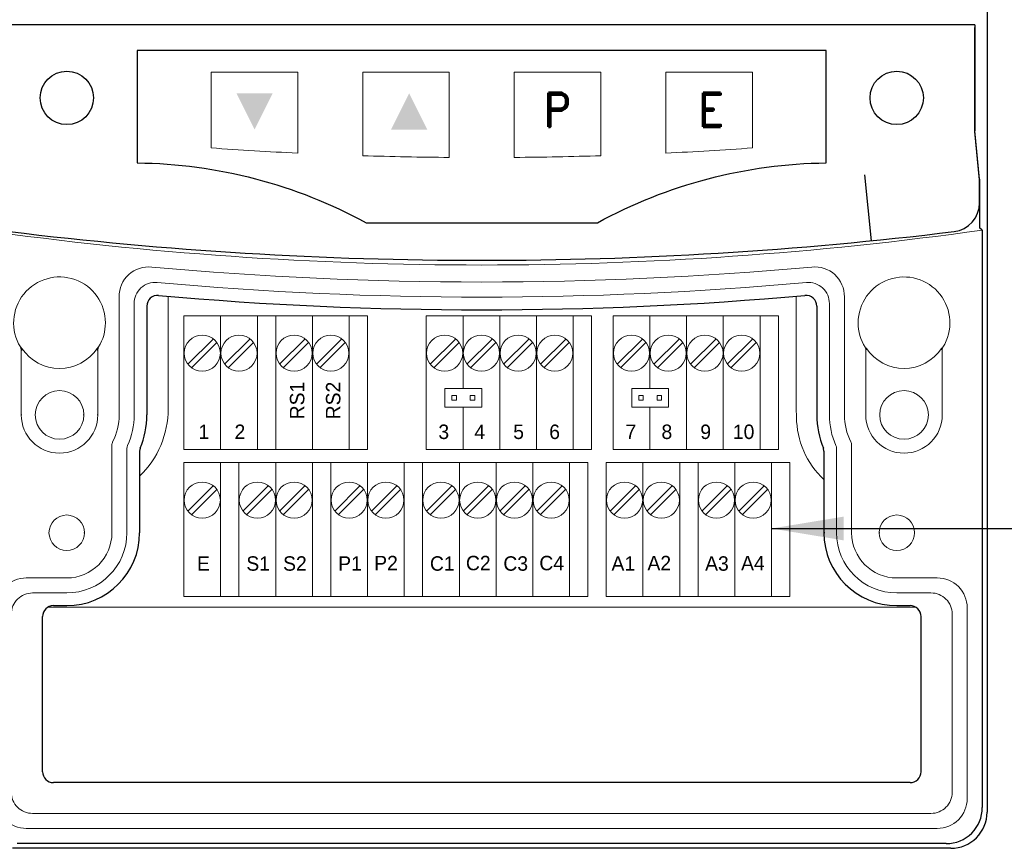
# Model space of a CAD drawing. Extents: x 0 to 501, y 0 to 279.
# Tile 3 of 12: x 37 to 71, y 42 to 71. Entities that reach past the tile are written whole.
import ezdxf
from ezdxf.enums import TextEntityAlignment as Align

# ---------------------------------------------------------------- set-up
doc = ezdxf.new("R2010")
doc.units = 0
doc.header["$LTSCALE"] = 0.5
doc.header["$MEASUREMENT"] = 0
doc.layers.get('Defpoints').update_dxf_attribs({"color": 104, "lineweight": 0})
doc.layers.add('COMPONENTS', color=5, linetype='Continuous', lineweight=15)
doc.layers.add('FINE', color=5, linetype='Continuous', lineweight=9)
doc.styles.add('ROMAND', font='romand', dxfattribs={"height": 1.8})
doc.dimstyles.get("Standard").update_dxf_attribs({"dimtxt": 0.18, "dimasz": 0.18, "dimexe": 0.18, "dimexo": 0.0625, "dimgap": 0.09, "dimtad": 0, "dimtih": 1, "dimtoh": 1, "dimdec": 4, "dimzin": 0, "dimdsep": 46, "dimtxsty": 'Standard', "dimcen": 0.09, "dimadec": 0, "dimazin": 0, "dimtfac": 1, "dimtdec": 4, "dimtofl": 0, "dimtmove": 0, "dimatfit": 3, "dimfxl": 0, "dimtolj": 1, "dimtzin": 0, "dimarcsym": 0})

# ---------------------------------------------------------------- blocks, each defined once
blk = doc.blocks.new('2 PIN HEADER-T')
for points in [[(1651.53, 167.57), (1651.53, 165.03), (1656.61, 165.03), (1656.61, 167.57)], [(1652.48, 166.62), (1652.48, 165.98), (1653.12, 165.98), (1653.12, 166.62)], [(1655.02, 166.62), (1655.02, 165.98), (1655.66, 165.98), (1655.66, 166.62)]]:
    blk.add_lwpolyline(points, close=True)
blk = doc.blocks.new('keypad 0.25')
blk.add_lwpolyline([(0, -5.968), (4.003, -5.968, -0.121781), (11.931, -3.896), (11.931, 0), (0, 0), (-11.931, 0), (-11.931, -3.896, -0.121781), (-4.003, -5.968), (0, -5.968)], format="xyb")
for points in [[(-7.246, -1.492), (-8.496, -1.492), (-7.871, -2.742)], [(-3.141, -2.742), (-1.891, -2.742), (-2.516, -1.492)]]:
    blk.add_solid(points)
at = {"layer": 'COMPONENTS', "color": 7}
for p, q in [((-9.375, -0.75), (-9.375, -3.38)), ((-6.375, -0.75), (-9.375, -0.75)), ((-6.375, -0.75), (-6.375, -3.559)), ((-4.125, -0.75), (-4.125, -3.649)), ((-1.125, -0.75), (-4.125, -0.75)), ((-1.125, -0.75), (-1.125, -3.708)), ((1.125, -0.75), (1.125, -3.708)), ((1.125, -0.75), (4.125, -0.75)), ((4.125, -0.75), (4.125, -3.649)), ((6.375, -0.75), (6.375, -3.559)), ((6.375, -0.75), (9.375, -0.75)), ((9.375, -0.75), (9.375, -3.38))]:
    blk.add_line(p, q, dxfattribs=at)
for start, end in [(265.92565, 267.2307), (272.7693, 274.07435), (268.2085, 269.51148), (270.48852, 271.7915)]:
    blk.add_arc((0, 128.235), 131.948, start, end, dxfattribs=at)
at = {"style": 'ROMAND'}
for s, p in [('P', (2.111, -2.646)), ('E', (7.466, -2.646))]:
    blk.add_text(s, height=1.176, dxfattribs=at).set_placement(p)

msp = doc.modelspace()

# ---------------------------------------------------------------- linework, layer by layer
at = {"color": 7}
for p, q in [((70.204, 92.358), (70.204, 43.051)), ((69.779, 70.32), (35.628, 70.32)), ((69.779, 70.32), (69.779, 66.649)), ((69.945, 64.976), (69.779, 66.649)), ((69.945, 64.976), (69.945, 63.296)), ((70.04, 63.213), (69.945, 63.296)), ((70.04, 63.213), (70.04, 43.215)), ((41.102, 60.579), (41.102, 56.815)), ((64.305, 60.579), (64.305, 56.815)), ((40.872, 55.658), (40.853, 55.563)), ((64.554, 55.563), (64.535, 55.658)), ((40.853, 55.563), (40.853, 52.733)), ((64.554, 55.563), (64.554, 52.733)), ((64.589, 52.733), (64.554, 52.733)), ((64.589, 52.733), (64.554, 52.733)), ((38.328, 50.207), (37.866, 50.207)), ((67.542, 50.207), (67.079, 50.207)), ((37.491, 44.454), (37.491, 49.833)), ((67.916, 49.833), (67.916, 44.454)), ((67.542, 44.079), (37.866, 44.079)), ((68.792, 41.967), (36.616, 41.967))]:
    msp.add_line(p, q, dxfattribs=at)
at = {"color": 7, "linetype": 'Continuous'}
for p, q in [((66.201, 62.846), (65.974, 65.132)), ((68.955, 41.803), (36.452, 41.803))]:
    msp.add_line(p, q, dxfattribs=at)
msp.add_lwpolyline([(35.463, 64.956), (35.463, 64.158, 0.37899), (36.341, 63.166, 0.060945), (69.066, 63.166, 0.37899), (69.945, 64.158), (69.945, 64.956), (69.779, 66.629), (69.779, 70.237)], format="xyb", dxfattribs=at)
for centre in [(38.331, 67.795), (67.076, 67.795)]:
    msp.add_circle(centre, 0.924, dxfattribs=at)
at = {"color": 7}
for centre, radius, start, end in [((41.477, 60.579), 0.375, 84.9097, 180.0155), ((52.704, 186.979), 126.523, 264.92453, 275.0755), ((63.93, 60.579), 0.375, 359.9844, 95.09), ((38.078, 56.816), 3.024, 337.4991, 359.9948), ((67.329, 56.816), 3.024, 180.0052, 202.5009), ((38.328, 52.733), 2.525, 270, 360), ((67.079, 52.733), 2.525, 180, 270), ((37.866, 49.833), 0.375, 89.9871, 180.0129), ((67.542, 49.833), 0.375, 359.9871, 90.0129), ((37.865, 44.454), 0.375, 179.9808, 270.0192), ((67.542, 44.454), 0.375, 269.9871, 0.0129), ((68.792, 43.214), 1.248, 269.9689, 0.031), ((68.956, 43.051), 1.248, 269.969, 0.031)]:
    msp.add_arc(centre, radius, start, end, dxfattribs=at)
at = {"layer": 'COMPONENTS'}
for p, q in [((42.387, 60.251), (42.387, 55.617)), ((43.659, 55.617), (43.659, 60.251)), ((43.659, 60.251), (43.659, 55.617)), ((44.931, 55.617), (44.931, 60.251)), ((45.567, 60.251), (45.567, 55.617)), ((46.839, 55.617), (46.839, 60.251)), ((46.839, 60.251), (46.839, 55.617)), ((48.111, 55.617), (48.111, 60.251)), ((50.782, 60.251), (50.782, 55.617)), ((52.054, 60.251), (52.054, 57.724)), ((52.054, 57.724), (52.054, 60.251)), ((53.326, 55.617), (53.326, 60.251)), ((53.326, 60.251), (53.326, 55.617)), ((54.598, 55.617), (54.598, 60.251)), ((54.598, 60.251), (54.598, 55.617)), ((55.87, 55.617), (55.87, 60.251)), ((57.254, 60.251), (57.254, 55.617)), ((58.526, 60.251), (58.526, 57.724)), ((58.526, 57.724), (58.526, 60.251)), ((59.798, 55.617), (59.798, 60.251)), ((59.798, 60.251), (59.798, 55.617)), ((61.07, 55.617), (61.07, 60.251)), ((61.07, 60.251), (61.07, 55.617)), ((62.342, 55.617), (62.342, 60.251)), ((43.398, 59.443), (42.522, 58.567)), ((44.67, 59.443), (43.794, 58.567)), ((46.578, 59.443), (45.702, 58.567)), ((47.85, 59.443), (46.974, 58.567)), ((51.794, 59.443), (50.917, 58.567)), ((53.066, 59.443), (52.189, 58.567)), ((54.338, 59.443), (53.461, 58.567)), ((55.61, 59.443), (54.733, 58.567)), ((58.265, 59.443), (57.389, 58.567)), ((59.537, 59.443), (58.661, 58.567)), ((60.809, 59.443), (59.933, 58.567)), ((62.081, 59.443), (61.205, 58.567)), ((43.524, 59.318), (42.647, 58.442)), ((44.796, 59.318), (43.919, 58.442)), ((46.704, 59.318), (45.827, 58.442)), ((47.976, 59.318), (47.099, 58.442)), ((51.919, 59.318), (51.043, 58.442)), ((53.191, 59.318), (52.315, 58.442)), ((54.463, 59.318), (53.587, 58.442)), ((55.735, 59.318), (54.859, 58.442)), ((58.39, 59.318), (57.514, 58.442)), ((59.662, 59.318), (58.786, 58.442)), ((60.934, 59.318), (60.058, 58.442)), ((62.207, 59.318), (61.33, 58.442)), ((52.054, 55.617), (52.054, 57.088)), ((52.054, 57.088), (52.054, 55.617)), ((58.526, 55.617), (58.526, 57.088)), ((58.526, 57.088), (58.526, 55.617)), ((43.659, 55.617), (42.387, 55.617)), ((44.931, 55.617), (43.659, 55.617)), ((46.839, 55.617), (45.567, 55.617)), ((48.111, 55.617), (46.839, 55.617)), ((52.054, 55.617), (50.782, 55.617)), ((53.326, 55.617), (52.054, 55.617)), ((54.598, 55.617), (53.326, 55.617)), ((55.87, 55.617), (54.598, 55.617)), ((58.526, 55.617), (57.254, 55.617)), ((59.798, 55.617), (58.526, 55.617)), ((61.07, 55.617), (59.798, 55.617)), ((62.342, 55.617), (61.07, 55.617)), ((42.387, 55.163), (43.659, 55.163)), ((42.387, 55.163), (42.387, 50.529)), ((43.659, 50.529), (43.659, 55.163)), ((44.295, 55.163), (45.567, 55.163)), ((44.295, 55.163), (44.295, 50.529)), ((45.567, 50.529), (45.567, 55.163)), ((45.567, 55.163), (46.839, 55.163)), ((45.567, 55.163), (45.567, 50.529)), ((46.839, 50.529), (46.839, 55.163)), ((47.475, 55.163), (48.747, 55.163)), ((47.475, 55.163), (47.475, 50.529)), ((48.747, 50.529), (48.747, 55.163)), ((48.747, 55.163), (50.019, 55.163)), ((48.747, 55.163), (48.747, 50.529)), ((50.019, 50.529), (50.019, 55.163)), ((50.655, 55.163), (51.927, 55.163)), ((50.655, 55.163), (50.655, 50.529)), ((51.927, 50.529), (51.927, 55.163)), ((51.927, 55.163), (53.199, 55.163)), ((51.927, 55.163), (51.927, 50.529)), ((53.199, 50.529), (53.199, 55.163)), ((53.199, 55.163), (54.471, 55.163)), ((53.199, 55.163), (53.199, 50.529)), ((54.471, 50.529), (54.471, 55.163)), ((54.471, 55.163), (55.743, 55.163)), ((54.471, 55.163), (54.471, 50.529)), ((55.743, 50.529), (55.743, 55.163)), ((57.015, 55.163), (58.287, 55.163)), ((57.015, 55.163), (57.015, 50.529)), ((58.287, 50.529), (58.287, 55.163)), ((58.287, 55.163), (59.559, 55.163)), ((58.287, 55.163), (58.287, 50.529)), ((59.559, 50.529), (59.559, 55.163)), ((60.195, 55.163), (61.467, 55.163)), ((60.195, 55.163), (60.195, 50.529)), ((61.467, 50.529), (61.467, 55.163)), ((61.467, 55.163), (62.739, 55.163)), ((61.467, 55.163), (61.467, 50.529)), ((62.739, 50.529), (62.739, 55.163)), ((43.398, 54.355), (42.522, 53.479)), ((43.524, 54.23), (42.647, 53.354)), ((45.306, 54.355), (44.43, 53.479)), ((45.432, 54.23), (44.555, 53.354)), ((46.578, 54.355), (45.702, 53.479)), ((46.704, 54.23), (45.827, 53.354)), ((48.486, 54.355), (47.61, 53.479)), ((48.612, 54.23), (47.735, 53.354)), ((49.758, 54.355), (48.882, 53.479)), ((49.884, 54.23), (49.007, 53.354)), ((51.667, 54.355), (50.79, 53.479)), ((51.792, 54.23), (50.915, 53.354)), ((52.939, 54.355), (52.062, 53.479)), ((53.064, 54.23), (52.187, 53.354)), ((54.211, 54.355), (53.334, 53.479)), ((54.336, 54.23), (53.459, 53.354)), ((55.483, 54.355), (54.606, 53.479)), ((55.608, 54.23), (54.731, 53.354)), ((58.027, 54.355), (57.15, 53.479)), ((58.152, 54.23), (57.276, 53.354)), ((59.299, 54.355), (58.422, 53.479)), ((59.424, 54.23), (58.548, 53.354)), ((61.207, 54.355), (60.33, 53.479)), ((61.332, 54.23), (60.456, 53.354)), ((62.479, 54.355), (61.602, 53.479)), ((62.604, 54.23), (61.728, 53.354)), ((43.659, 50.529), (42.387, 50.529)), ((45.567, 50.529), (44.295, 50.529)), ((46.839, 50.529), (45.567, 50.529)), ((48.747, 50.529), (47.475, 50.529)), ((50.019, 50.529), (48.747, 50.529)), ((51.927, 50.529), (50.655, 50.529)), ((53.199, 50.529), (51.927, 50.529)), ((54.471, 50.529), (53.199, 50.529)), ((55.743, 50.529), (54.471, 50.529)), ((58.287, 50.529), (57.015, 50.529)), ((59.559, 50.529), (58.287, 50.529)), ((61.467, 50.529), (60.195, 50.529)), ((62.739, 50.529), (61.467, 50.529))]:
    msp.add_line(p, q, dxfattribs=at)
for points in [[(42.387, 60.251), (42.387, 55.617), (43.659, 55.617), (43.659, 60.251)], [(42.387, 60.251), (42.387, 55.617), (48.747, 55.617), (48.747, 60.251)], [(43.659, 60.251), (43.659, 55.617), (44.931, 55.617), (44.931, 60.251)], [(44.931, 60.251), (44.931, 55.617), (45.567, 55.617), (45.567, 60.251)], [(45.567, 60.251), (45.567, 55.617), (46.839, 55.617), (46.839, 60.251)], [(46.839, 60.251), (46.839, 55.617), (48.111, 55.617), (48.111, 60.251)], [(48.111, 60.251), (48.111, 55.617), (48.747, 55.617), (48.747, 60.251)], [(50.782, 60.251), (50.782, 55.617), (55.87, 55.617), (55.87, 60.251)], [(50.782, 60.251), (50.782, 55.617), (56.506, 55.617), (56.506, 60.251)], [(53.326, 60.251), (53.326, 55.617), (54.598, 55.617), (54.598, 60.251)], [(54.598, 60.251), (54.598, 55.617), (55.87, 55.617), (55.87, 60.251)], [(55.87, 60.251), (55.87, 55.617), (56.506, 55.617), (56.506, 60.251)], [(57.254, 60.251), (57.254, 55.617), (62.342, 55.617), (62.342, 60.251)], [(57.254, 60.251), (57.254, 55.617), (62.978, 55.617), (62.978, 60.251)], [(62.342, 60.251), (62.342, 55.617), (62.978, 55.617), (62.978, 60.251)], [(42.387, 55.163), (42.387, 50.529), (43.659, 50.529), (43.659, 55.163)], [(42.387, 55.163), (42.387, 50.529), (50.655, 50.529), (50.655, 55.163)], [(43.659, 55.163), (43.659, 50.529), (44.295, 50.529), (44.295, 55.163)], [(44.295, 55.163), (44.295, 50.529), (45.567, 50.529), (45.567, 55.163)], [(45.567, 55.163), (45.567, 50.529), (46.839, 50.529), (46.839, 55.163)], [(46.839, 55.163), (46.839, 50.529), (47.475, 50.529), (47.475, 55.163)], [(47.475, 55.163), (47.475, 50.529), (48.747, 50.529), (48.747, 55.163)], [(48.747, 55.163), (48.747, 50.529), (50.019, 50.529), (50.019, 55.163)], [(50.019, 55.163), (50.019, 50.529), (50.655, 50.529), (50.655, 55.163)], [(50.655, 55.163), (50.655, 50.529), (55.743, 50.529), (55.743, 55.163)], [(50.655, 55.163), (50.655, 50.529), (51.927, 50.529), (51.927, 55.163)], [(50.655, 50.529), (50.655, 55.163), (56.379, 55.163), (56.379, 50.529)], [(51.927, 55.163), (51.927, 50.529), (53.199, 50.529), (53.199, 55.163)], [(53.199, 55.163), (53.199, 50.529), (54.471, 50.529), (54.471, 55.163)], [(54.471, 55.163), (54.471, 50.529), (55.743, 50.529), (55.743, 55.163)], [(55.743, 55.163), (55.743, 50.529), (56.379, 50.529), (56.379, 55.163)], [(57.015, 55.163), (57.015, 50.529), (58.287, 50.529), (58.287, 55.163)], [(57.015, 50.529), (57.015, 55.163), (63.375, 55.163), (63.375, 50.529)], [(58.287, 55.163), (58.287, 50.529), (59.559, 50.529), (59.559, 55.163)], [(59.559, 55.163), (59.559, 50.529), (60.195, 50.529), (60.195, 55.163)], [(60.195, 55.163), (60.195, 50.529), (61.467, 50.529), (61.467, 55.163)], [(61.467, 55.163), (61.467, 50.529), (62.739, 50.529), (62.739, 55.163)], [(62.739, 55.163), (62.739, 50.529), (63.375, 50.529), (63.375, 55.163)]]:
    msp.add_lwpolyline(points, close=True, dxfattribs=at)
for points in [[(52.054, 57.724), (52.054, 60.251), (50.782, 60.251), (50.782, 55.617), (52.054, 55.617), (52.054, 57.088)], [(52.054, 57.088), (52.054, 55.617), (53.326, 55.617), (53.326, 60.251), (52.054, 60.251), (52.054, 57.724)]]:
    msp.add_lwpolyline(points, dxfattribs=at)
for centre, start, end in [((43.023, 58.953), 0, 180), ((44.295, 58.953), 0, 180), ((46.203, 58.953), 0, 180), ((47.475, 58.953), 0, 180), ((51.418, 58.953), 0, 180), ((52.69, 58.953), 0, 180), ((53.962, 58.953), 0, 180), ((55.234, 58.953), 0, 180), ((57.89, 58.953), 0, 180), ((59.162, 58.953), 0, 180), ((60.434, 58.953), 0, 180), ((61.706, 58.953), 0, 180), ((43.023, 58.953), 180, 0), ((44.295, 58.953), 180, 0), ((46.203, 58.953), 180, 0), ((47.475, 58.953), 180, 0), ((51.418, 58.953), 180, 0), ((52.69, 58.953), 180, 0), ((53.962, 58.953), 180, 0), ((55.234, 58.953), 180, 0), ((57.89, 58.953), 180, 0), ((59.162, 58.953), 180, 0), ((60.434, 58.953), 180, 0), ((61.706, 58.953), 180, 0), ((43.023, 53.864), 0, 180), ((44.931, 53.864), 0, 180), ((46.203, 53.864), 0, 180), ((48.111, 53.864), 0, 180), ((49.383, 53.864), 0, 180), ((51.291, 53.864), 0, 180), ((52.563, 53.864), 0, 180), ((53.835, 53.864), 0, 180), ((55.107, 53.864), 0, 180), ((57.651, 53.864), 0, 180), ((58.923, 53.864), 0, 180), ((60.831, 53.864), 0, 180), ((62.103, 53.864), 0, 180), ((43.023, 53.864), 180, 0), ((44.931, 53.864), 180, 0), ((46.203, 53.864), 180, 0), ((48.111, 53.864), 180, 0), ((49.383, 53.864), 180, 0), ((51.291, 53.864), 180, 0), ((52.563, 53.864), 180, 0), ((53.835, 53.864), 180, 0), ((55.107, 53.864), 180, 0), ((57.651, 53.864), 180, 0), ((58.923, 53.864), 180, 0), ((60.831, 53.864), 180, 0), ((62.103, 53.864), 180, 0)]:
    msp.add_arc(centre, 0.626, start, end, dxfattribs=at)
at = {"layer": 'FINE', "color": 5}
for p, q in [((40.143, 56.815), (40.143, 60.904)), ((65.264, 60.904), (65.264, 56.815)), ((40.663, 60.668), (40.663, 56.815)), ((64.744, 56.815), (64.744, 60.668)), ((36.725, 59.17), (36.753, 59.071)), ((36.737, 59.162), (36.728, 59.168)), ((36.747, 59.156), (36.737, 59.162)), ((36.776, 59.112), (36.747, 59.156)), ((36.776, 59.056), (36.747, 59.156)), ((36.753, 59.071), (36.753, 56.815)), ((36.776, 59.056), (36.753, 59.071)), ((39.381, 59.112), (39.41, 59.156)), ((39.381, 59.056), (39.41, 59.156)), ((39.405, 59.071), (39.381, 59.056)), ((39.432, 59.17), (39.405, 59.071)), ((39.405, 59.071), (39.405, 56.815)), ((39.42, 59.162), (39.41, 59.156)), ((39.43, 59.168), (39.42, 59.162)), ((65.992, 59.151), (65.983, 59.156)), ((65.983, 59.156), (66.003, 59.089)), ((66.003, 59.089), (66.003, 56.815)), ((66.026, 59.074), (66.003, 59.089)), ((66.026, 59.112), (66.006, 59.142)), ((66.026, 59.074), (66.006, 59.142)), ((68.631, 59.112), (68.651, 59.142)), ((68.631, 59.074), (68.651, 59.142)), ((68.655, 59.089), (68.631, 59.074)), ((68.674, 59.156), (68.655, 59.089)), ((68.655, 59.089), (68.655, 56.815)), ((68.674, 59.156), (68.665, 59.151)), ((36.776, 56.815), (36.753, 56.815)), ((38.921, 56.815), (38.898, 56.815)), ((39.405, 56.815), (39.381, 56.815)), ((39.893, 52.733), (39.893, 55.77)), ((40.413, 55.653), (40.413, 52.733)), ((64.994, 52.733), (64.994, 55.653)), ((65.515, 55.77), (65.515, 52.733)), ((38.944, 52.733), (38.916, 52.733)), ((38.944, 52.733), (38.916, 52.733)), ((66.491, 52.733), (66.463, 52.733)), ((66.491, 52.733), (66.463, 52.733)), ((38.328, 51.168), (36.929, 51.168)), ((68.478, 51.168), (67.079, 51.168)), ((38.328, 50.647), (37.145, 50.647)), ((68.262, 50.647), (67.079, 50.647)), ((68.994, 49.915), (68.994, 43.745)), ((69.515, 50.131), (69.515, 43.529)), ((68.262, 43.012), (37.145, 43.012)), ((68.478, 42.491), (36.929, 42.491))]:
    msp.add_line(p, q, dxfattribs=at)
at = {"layer": 'FINE', "color": 5, "linetype": 'Continuous'}
for points in [[(40.853, 54.692, 0.203201), (41.843, 57.028), (41.843, 60.924)], [(63.594, 60.926), (63.594, 57.028), (63.606, 56.745, 0.209035), (64.554, 54.576)]]:
    msp.add_lwpolyline(points, format="xyb", dxfattribs=at)
at = {"layer": 'FINE', "color": 5}
msp.add_lwpolyline([(36.929, 51.168, 0.419511), (35.892, 50.131, 0.419511)], format="xyb", dxfattribs=at)
at = {"layer": 'FINE', "color": 5, "linetype": 'Continuous'}
msp.add_lwpolyline([(67.736, 50.153), (37.671, 50.153)], dxfattribs=at)
at = {"layer": 'FINE', "color": 5}
for centre, radius in [((38.079, 56.815), 0.842), ((67.329, 56.815), 0.842), ((38.329, 52.733), 0.615), ((67.079, 52.733), 0.615)]:
    msp.add_circle(centre, radius, dxfattribs=at)
for centre, radius, start, end in [((52.704, 187.03), 125.024, 262.02943, 277.97037), ((41.169, 60.915), 1.027, 84.1172, 180.662), ((52.704, 187.006), 125.59, 264.77863, 275.22137), ((64.238, 60.915), 1.027, 359.3457, 95.8751), ((38.079, 60.003), 1.59, 0, 211.611), ((41.388, 60.677), 0.725, 84.1016, 180.6456), ((52.704, 187.006), 126.11, 264.88602, 275.11441), ((64.02, 60.677), 0.724, 359.3197, 95.8549), ((67.329, 60.003), 1.59, 327.8025, 180), ((38.079, 60.003), 1.59, 328.389, 0), ((67.329, 60.003), 1.59, 180, 212.1975), ((38.079, 60.003), 1.578, 214.3692, 325.6308), ((67.329, 60.003), 1.578, 214.3692, 325.6308), ((38.079, 56.815), 1.326, 180, 0), ((38.078, 56.815), 2.065, 333.0823, 0), ((38.078, 56.815), 2.585, 335.7401, 0), ((67.329, 56.815), 2.585, 180, 204.2598), ((67.329, 56.815), 2.065, 180, 206.9177), ((67.329, 56.815), 1.326, 180, 0), ((40.149, 55.767), 0.256, 153.7419, 179.3573), ((40.67, 55.65), 0.256, 156.3153, 179.4119), ((64.737, 55.65), 0.256, 0.5882, 23.6847), ((65.258, 55.767), 0.256, 0.6427, 26.2581), ((38.328, 52.733), 2.086, 270, 0), ((38.328, 52.733), 1.565, 270, 0), ((67.079, 52.733), 2.086, 180, 270), ((67.079, 52.733), 1.565, 180, 270), ((68.487, 50.14), 1.028, 359.4873, 90.5108), ((37.139, 49.921), 0.726, 89.498, 180.502), ((68.269, 49.922), 0.726, 359.4677, 90.5323), ((37.139, 43.738), 0.726, 179.4702, 270.5298), ((68.268, 43.738), 0.726, 269.5002, 0.4998), ((36.92, 43.52), 1.028, 179.4834, 270.5139), ((68.487, 43.52), 1.028, 269.4897, 0.513)]:
    msp.add_arc(centre, radius, start, end, dxfattribs=at)

# ---------------------------------------------------------------- block references
msp.add_blockref('keypad 0.25', (52.704, 69.441))
at = {"layer": 'COMPONENTS', "xscale": 0.2504, "yscale": 0.2504, "zscale": 0.2504}
for p in [(-362.115, 15.764), (-355.643, 15.764)]:
    msp.add_blockref('2 PIN HEADER-T', p, dxfattribs=at)

# ---------------------------------------------------------------- texts
at = {"layer": 'Defpoints'}
for s, p in [('RS1', (46.709, 56.661)), ('RS2', (47.957, 56.661))]:
    msp.add_text(s, height=0.5008, rotation=90, dxfattribs=at).set_placement(p, align=Align.BOTTOM_LEFT)
for s, height, p in [('1', 0.501, (42.893, 55.829)), ('2', 0.501, (44.14, 55.829)), ('3', 0.501, (51.201, 55.829)), ('4', 0.501, (52.448, 55.829)), ('5', 0.501, (53.793, 55.829)), ('6', 0.501, (55.04, 55.829)), ('7', 0.501, (57.681, 55.829)), ('8', 0.501, (58.928, 55.829)), ('9', 0.501, (60.273, 55.829)), ('10', 0.5008, (61.401, 55.829)), ('E', 0.501, (42.841, 51.267)), ('S1', 0.5008, (44.55, 51.267)), ('S2', 0.5008, (45.822, 51.267)), ('P1', 0.5008, (47.73, 51.267)), ('P2', 0.5008, (48.977, 51.282)), ('C1', 0.5008, (50.909, 51.267)), ('C2', 0.5008, (52.155, 51.282)), ('C3', 0.5008, (53.451, 51.267)), ('C4', 0.5008, (54.698, 51.282)), ('A1', 0.5008, (57.196, 51.267)), ('A2', 0.5008, (58.442, 51.282)), ('A3', 0.5008, (60.439, 51.267)), ('A4', 0.5008, (61.685, 51.282))]:
    msp.add_text(s, height=height, dxfattribs=at).set_placement(p, align=Align.BOTTOM_LEFT)

# ---------------------------------------------------------------- leaders
msp.add_leader([(62.739, 52.88), (96.552, 52.88)], dimstyle='Standard', override={"dimasz": 2.5, "dimgap": 1.25, "dimtad": 1})

doc.saveas('drawing.dxf')
